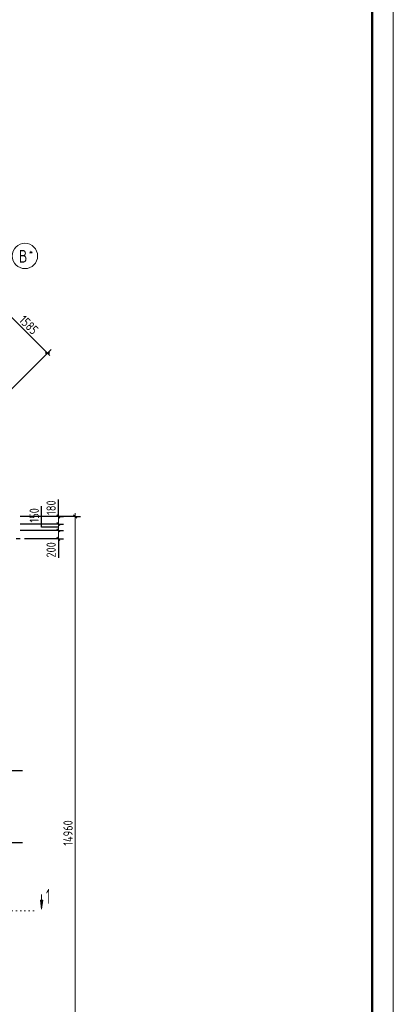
# Model space of a CAD drawing. Header units: millimetres. Extents: x 0 to 43617, y 0 to 59400.
# Tile 21 of 32: x 33160 to 42000, y 13501 to 36830. Entities that reach past the tile are written whole.
import ezdxf

# ---------------------------------------------------------------- set-up
doc = ezdxf.new("R2010")
doc.units = ezdxf.units.MM
doc.linetypes.add('______5', pattern=[1100, 800, -100, 100, -100])
doc.linetypes.add('______9', pattern=[100, 0, -100])
for name, color, linetype, lineweight in [('Standard', 7, 'Continuous', 25), ('Оси', 40, '______5', 18), ('Размерная выноска', 7, 'Continuous', 13), ('Сечения символ', 7, 'Continuous', 25)]:
    doc.layers.add(name, color=color, linetype=linetype, lineweight=lineweight)
doc.styles.add('GOST 2.304-81', font='txt')
doc.styles.add('ISOCPEUR', font='txt')

msp = doc.modelspace()

# ---------------------------------------------------------------- hatches: boundary and pattern name
at = {"layer": 'Сечения символ', "linetype": 'Continuous', "lineweight": 13, "transparency": 33554687}
msp.add_hatch(color=7, dxfattribs=at).paths.add_polyline_path([(33708, 15965), (33678, 15755), (33648, 15965)], flags=16)

# ---------------------------------------------------------------- linework, layer by layer
at = {"layer": 'Standard', "color": 7, "linetype": 'Continuous', "lineweight": 13, "transparency": 33554687}
for p, q in [((33816, 28929), (32696, 30050)), ((33816, 28929), (33869, 28876)), ((34074, 25060), (34074, 25135)), ((34074, 24880), (34074, 25060)), ((34474, 25060), (34474, 25135)), ((34074, 24730), (34074, 24880)), ((34074, 24530), (34074, 24730)), ((34074, 24530), (34074, 24455))]:
    msp.add_line(p, q, dxfattribs=at)
at = {"layer": 'Standard', "color": 251, "linetype": 'Continuous', "lineweight": -3, "true_color": 0x656565, "transparency": 33554687}
for p, q in [((33816, 28929), (30018, 25131)), ((33816, 28929), (33728, 28841)), ((33816, 28929), (33905, 29018)), ((33361, 25060), (33174, 25060)), ((34474, 25060), (33174, 25060)), ((34074, 25060), (33949, 25060)), ((34074, 25060), (34199, 25060)), ((34474, 25060), (34349, 25060)), ((34474, 25060), (34599, 25060)), ((34074, 24880), (33949, 24880)), ((34074, 24730), (33949, 24730)), ((34074, 24880), (34199, 24880)), ((34074, 24730), (34199, 24730)), ((34074, 24530), (33949, 24530)), ((34074, 24530), (34199, 24530)), ((34074, 24530), (34074, 24530))]:
    msp.add_line(p, q, dxfattribs=at)
at = {"layer": 'Standard', "color": 7, "linetype": 'Continuous', "lineweight": 25, "transparency": 33554687}
for p, q in [((33869, 28929), (33763, 28929)), ((34111, 25022), (34036, 25097)), ((34436, 25097), (34511, 25022)), ((34111, 24842), (34036, 24917)), ((34111, 24692), (34036, 24767)), ((34111, 24492), (34036, 24567))]:
    msp.add_line(p, q, dxfattribs=at)
at = {"layer": 'Standard', "color": 7, "linetype": 'Continuous', "lineweight": 13, "transparency": 33554687}
msp.add_lwpolyline([(0, 0), (42000, 0), (42000, 59400), (0, 59400), (0, 0)], close=True, dxfattribs=at)
at = {"layer": 'Standard', "color": 7, "linetype": 'Continuous', "lineweight": 50, "transparency": 33554687}
msp.add_lwpolyline([(2000, 58900), (41500, 58900), (41500, 500), (2000, 500), (2000, 58900)], close=True, dxfattribs=at)
at = {"layer": 'Standard', "color": 251, "linetype": 'Continuous', "lineweight": -3, "true_color": 0x656565, "transparency": 33554687}
for points in [[(34074, 25060), (34046, 25060), (34046, 25060), (33646, 25060)], [(34074, 24880), (34046, 24880), (34046, 24880), (33648, 24880), (33648, 24880), (33174, 24880)], [(34074, 24730), (34046, 24730), (34046, 24730), (33720, 24730), (33720, 24730), (33174, 24730)]]:
    msp.add_lwpolyline(points, dxfattribs=at)
at = {"layer": 'Standard', "color": 7, "linetype": 'Continuous', "lineweight": 13, "transparency": 33554687}
msp.add_lwpolyline([(34474, 25060), (34474, 17429), (34474, 17429), (34474, 10100)], dxfattribs=at)
at = {"layer": 'Оси', "color": 8, "linetype": '______5', "lineweight": -3, "transparency": 33554687}
for p, q in [((34074, 24530), (4600, 24530)), ((34074, 24530), (4600, 24530)), ((33224, 19030), (4600, 19030)), ((33224, 17330), (4600, 17330))]:
    msp.add_line(p, q, dxfattribs=at)
at = {"layer": 'Оси', "color": 7, "linetype": 'Continuous', "lineweight": 13, "transparency": 33554687}
msp.add_circle((33284, 31232), 300, dxfattribs=at)
at = {"layer": 'Размерная выноска', "color": 7, "linetype": 'Continuous', "lineweight": 25, "transparency": 33554687}
for p, q in [((34074, 25060), (34074, 25460)), ((34074, 24530), (34074, 24080))]:
    msp.add_line(p, q, dxfattribs=at)
msp.add_lwpolyline([(34074, 24805), (33674, 24805), (33674, 25305)], dxfattribs=at)
at = {"layer": 'Сечения символ', "color": 7, "linetype": 'Continuous', "lineweight": 13, "transparency": 33554687}
for p, q in [((33678, 15755), (33678, 16102)), ((33678, 15755), (33648, 15965)), ((33648, 15965), (33708, 15965)), ((33678, 15965), (33678, 15980)), ((33708, 15965), (33678, 15755)), ((33678, 15755), (33678, 15755)), ((33678, 15755), (33678, 15755)), ((33678, 15755), (33678, 15755))]:
    msp.add_line(p, q, dxfattribs=at)
at = {"layer": 'Сечения символ', "color": 7, "linetype": '______9', "lineweight": 13, "transparency": 33554687}
msp.add_line((33485, 15713), (31344, 15713), dxfattribs=at)

# ---------------------------------------------------------------- texts
at = {"layer": 'Standard', "color": 7, "linetype": 'Continuous', "lineweight": 25, "transparency": 33554687, "char_height": 220, "attachment_point": 7, "style": 'GOST 2.304-81'}
for s, insert, width, rotation in [('1585', (33126, 29691), 594.6, 315), ('180', (34013, 25097), 485.09, 90), ('150', (33613, 24917), 469.51, 90), ('200', (34013, 24086), 531.96, 90), ('14960', (34413, 17259), 766.39, 90)]:
    msp.add_mtext(s, dxfattribs=dict(at, insert=insert, width=width, rotation=rotation))
at = {"layer": 'Оси', "color": 7, "linetype": 'Continuous', "lineweight": 25, "transparency": 33554687, "attachment_point": 7, "style": 'ISOCPEUR'}
for s, insert, char_height, width in [('\\W0.80;В', (33138, 31074), 300, 359.83), ('\\W0.80;*', (33378, 31249), 180, 215.91)]:
    msp.add_mtext(s, dxfattribs=dict(at, insert=insert, char_height=char_height, width=width))
at = {"layer": 'Сечения символ', "color": 7, "linetype": 'Continuous', "lineweight": 35, "transparency": 33554687, "insert": (33784, 15883), "char_height": 350, "width": 272.23, "attachment_point": 7, "style": 'ISOCPEUR'}
msp.add_mtext('\\W0.56;1', dxfattribs=at)

doc.saveas('drawing.dxf')
